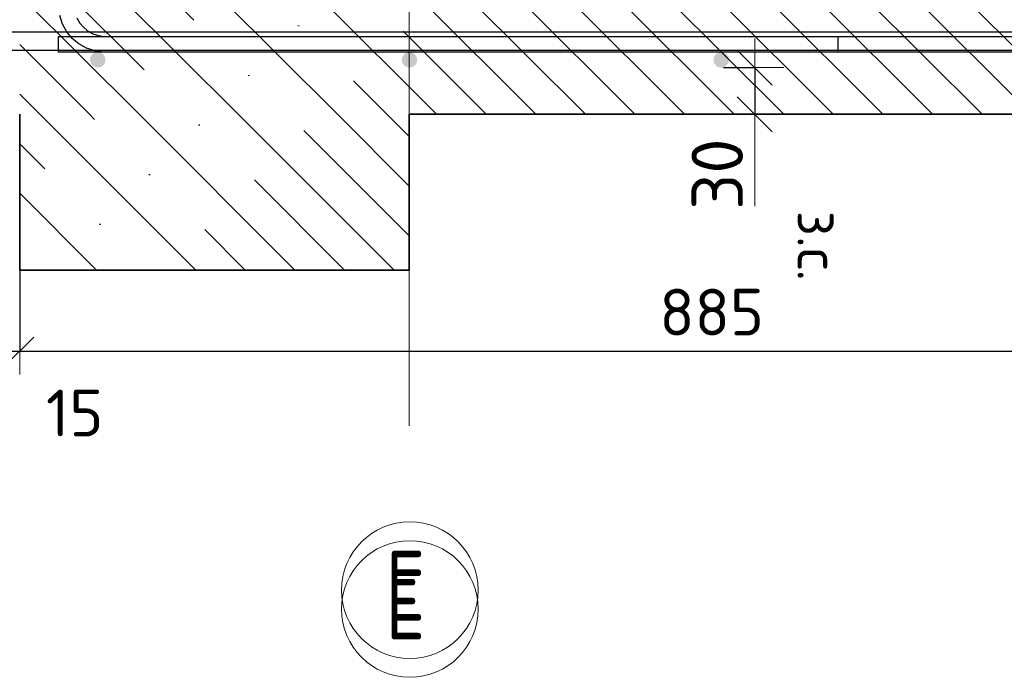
# Model space of a CAD drawing. Header units: metres. Extents: x -38 to 93, y -15 to 21.
# Tile 107 of 152: x 88.563 to 89.195, y -5.792 to -5.37. Entities that reach past the tile are written whole.
import ezdxf

# ---------------------------------------------------------------- set-up
doc = ezdxf.new("R2010")
doc.units = ezdxf.units.M
doc.header["$PDMODE"] = 65
doc.linetypes.add('______11', pattern=[0.5, 0.4, -0.05, 0, -0.05])
doc.linetypes.add('______5', pattern=[1.1, 0.8, -0.1, 0.1, -0.1])
for name, color, linetype, lineweight in [('XR$4$Арм. стержнями нижней зоны', 180, 'Continuous', 35), ('XR$4$Арм.стержн. Арматура края', 96, 'Continuous', 35), ('XR$4$Арм.стержн.горизонт. 2', 202, 'Continuous', 35), ('XR$4$Осевая линия (1)', 7, '______5', 13), ('XR$4$Размерная линия (1)', 7, 'Continuous', 13), ('XR$4$Размерная линия_ общее', 7, 'Continuous', 13), ('XR$6$Арм. стержнями нижней зоны', 180, 'Continuous', 35), ('XR$6$Арм.стержн. Арматура края', 96, 'Continuous', 35), ('XR$6$Арм.стержн.горизонт. 2', 202, 'Continuous', 35), ('XR$6$Осевая линия (1)', 7, '______5', 13), ('XR$6$Размерная линия (1)', 7, 'Continuous', 13), ('XR$6$Размерная линия_ общее', 7, 'Continuous', 13)]:
    doc.layers.add(name, color=color, linetype=linetype, lineweight=lineweight)
doc.styles.add('ISOCPEUR', font='txt')
doc.dimstyles.new('DIMSTYLE_16', dxfattribs={"dimtxt": 0.03, "dimasz": 0.03, "dimexe": 0, "dimexo": 0, "dimgap": 0.015, "dimtad": 2, "dimdec": 0, "dimlfac": 1000, "dimrnd": 5, "dimzin": 12, "dimdsep": 46, "dimtxsty": 'ISOCPEUR', "dimblk1": 'ALL_ML_STRICH', "dimblk2": 'ALL_ML_STRICH', "dimsah": 1, "dimcen": 0, "dimclrd": 7, "dimclre": 256, "dimclrt": 7, "dimadec": 0, "dimazin": 0, "dimtfac": 1, "dimtdec": 0, "dimtix": 1, "dimtmove": 2, "dimatfit": 3, "dimfxl": 0, "dimtzin": 0, "dimlwd": 0, "dimlwe": -3, "dimarcsym": 0})
doc.dimstyles.new('DIMSTYLE_18', dxfattribs={"dimtxt": 0.033, "dimasz": 0.0375, "dimexe": 0, "dimexo": 0, "dimgap": 0.0165, "dimtad": 2, "dimdec": 0, "dimlfac": 1000, "dimrnd": 1, "dimzin": 12, "dimdsep": 46, "dimtxsty": 'ISOCPEUR', "dimblk1": 'ALL_ML_STRICH', "dimblk2": 'ALL_ML_STRICH', "dimsah": 1, "dimcen": 0, "dimclrd": 7, "dimclre": 256, "dimclrt": 7, "dimadec": 0, "dimazin": 0, "dimtfac": 1, "dimtdec": 0, "dimtix": 1, "dimtmove": 2, "dimatfit": 3, "dimfxl": 0, "dimtvp": 1.2, "dimtzin": 0, "dimlwd": 0, "dimlwe": -3, "dimarcsym": 0})
doc.dimstyles.new('DIMSTYLE_20', dxfattribs={"dimtxt": 0.03, "dimasz": 0.03, "dimexe": 0, "dimexo": 0, "dimgap": 0.015, "dimtad": 0, "dimdec": 0, "dimlfac": 1000, "dimrnd": 5, "dimzin": 12, "dimdsep": 46, "dimtxsty": 'ISOCPEUR', "dimblk1": 'ALL_ML_STRICH', "dimblk2": 'ALL_ML_STRICH', "dimsah": 1, "dimcen": 0, "dimclrd": 7, "dimclre": 256, "dimclrt": 7, "dimadec": 0, "dimazin": 0, "dimtfac": 1, "dimtdec": 0, "dimtix": 1, "dimtmove": 2, "dimatfit": 3, "dimfxl": 0, "dimtvp": 1.2, "dimtzin": 0, "dimlwd": 0, "dimlwe": -3, "dimarcsym": 0})
pattern_1 = [(135, (0, 0), (-0.031819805, -0.031819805), [0.4, -0.05, 0, -0.05]), (135, (-0.01591, -0.01591), (-0.031819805, -0.031819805), [0.8, -0.1, 0.1, -0.1])]

# ---------------------------------------------------------------- blocks, each defined once
blk = doc.blocks.new('ALL_ML_STRICH')
at = {"color": 0, "linetype": 'ByBlock', "lineweight": -2}
for p, q in [((0, -0.5), (0, 0.5)), ((-0.3, -0.3), (0.3, 0.3)), ((-1, 0), (0.5, 0))]:
    blk.add_line(p, q, dxfattribs=at)
blk = doc.blocks.new('*D89')
at = {"layer": 'DEFPOINTS', "color": 7, "linetype": 'Continuous', "lineweight": 13, "transparency": 33554687}
for p in [(88.99471, -5.40081), (89.0347, -5.40081), (88.99471, -5.43081)]:
    blk.add_point(p, dxfattribs=at)
at = {"layer": 'XR$4$Размерная линия_ общее', "color": 253, "linetype": 'Continuous', "lineweight": -2, "true_color": 0xa0a0a0, "transparency": 33554687}
for p, q in [((89.01471, -5.40081), (89.0347, -5.40081)), ((89.01471, -5.43081), (89.0347, -5.43081))]:
    blk.add_line(p, q, dxfattribs=at)
at = {"layer": 'XR$4$Размерная линия_ общее', "color": 7, "linetype": 'Continuous', "lineweight": -2, "transparency": 33554687}
blk.add_line((89.0347, -5.40081), (89.0347, -5.43081), dxfattribs=at)
at = {"layer": 'XR$4$Размерная линия_ общее', "color": 7, "linetype": 'Continuous', "lineweight": 13, "transparency": 33554687, "xscale": 0.0375, "yscale": 0.0375, "zscale": 0.0375}
for p, rotation in [((89.0347, -5.40081), 90), ((89.0347, -5.43081), 270)]:
    blk.add_blockref('ALL_ML_STRICH', p, dxfattribs=dict(at, rotation=rotation))
at = {"layer": 'XR$4$Размерная линия_ общее', "color": 7, "linetype": 'Continuous', "lineweight": 13, "transparency": 33554687, "insert": (89.0107, -5.46923), "char_height": 0.033, "width": 0.066, "attachment_point": 5, "rotation": 90, "style": 'ISOCPEUR'}
blk.add_mtext('\\A1;{30}', dxfattribs=at)
at = {"layer": 'XR$4$Размерная линия_ общее', "color": 7, "linetype": 'Continuous', "lineweight": 13, "transparency": 33554687, "insert": (89.08924, -5.49272), "char_height": 0.027, "width": 0.00135, "attachment_point": 1, "rotation": 270, "line_spacing_factor": 0.60241, "style": 'ISOCPEUR'}
blk.add_mtext('з.с.', dxfattribs=at)
blk = doc.blocks.new('*D102')
at = {"layer": 'DEFPOINTS', "color": 7, "linetype": 'Continuous', "lineweight": 13, "transparency": 33554687}
for p in [(88.54808, -5.38381), (88.56308, -5.43081), (88.54808, -5.58282)]:
    blk.add_point(p, dxfattribs=at)
at = {"layer": 'XR$4$Размерная линия (1)', "color": 9, "linetype": 'Continuous', "lineweight": -2, "true_color": 0xc7c7c7, "transparency": 33554687}
for p, q in [((88.54808, -5.40381), (88.54808, -5.58282)), ((88.56308, -5.45081), (88.56308, -5.58282))]:
    blk.add_line(p, q, dxfattribs=at)
at = {"layer": 'XR$4$Размерная линия (1)', "color": 7, "linetype": 'Continuous', "lineweight": -2, "transparency": 33554687}
blk.add_line((88.54808, -5.58282), (88.56308, -5.58282), dxfattribs=at)
at = {"layer": 'XR$4$Размерная линия (1)', "color": 7, "linetype": 'Continuous', "lineweight": 13, "transparency": 33554687, "xscale": 0.03, "yscale": 0.03, "zscale": 0.03, "rotation": 180}
blk.add_blockref('ALL_ML_STRICH', (88.54808, -5.58282), dxfattribs=at)
at = {"layer": 'XR$4$Размерная линия (1)', "color": 7, "linetype": 'Continuous', "lineweight": 13, "transparency": 33554687, "xscale": 0.03, "yscale": 0.03, "zscale": 0.03}
blk.add_blockref('ALL_ML_STRICH', (88.56308, -5.58282), dxfattribs=at)
at = {"layer": 'XR$4$Размерная линия (1)', "color": 7, "linetype": 'Continuous', "lineweight": 13, "transparency": 33554687, "insert": (88.59839, -5.62262), "char_height": 0.03, "width": 0.06, "attachment_point": 5, "style": 'ISOCPEUR'}
blk.add_mtext('\\A1;{15}', dxfattribs=at)
blk = doc.blocks.new('*D103')
at = {"layer": 'DEFPOINTS', "color": 7, "linetype": 'Continuous', "lineweight": 13, "transparency": 33554687}
for p in [(89.44808, -5.37781), (88.56308, -5.43081), (88.56308, -5.58282)]:
    blk.add_point(p, dxfattribs=at)
at = {"layer": 'XR$4$Размерная линия (1)', "color": 9, "linetype": 'Continuous', "lineweight": -2, "true_color": 0xc7c7c7, "transparency": 33554687}
for p, q in [((89.44808, -5.39781), (89.44808, -5.58282)), ((88.56308, -5.45081), (88.56308, -5.58282))]:
    blk.add_line(p, q, dxfattribs=at)
at = {"layer": 'XR$4$Размерная линия (1)', "color": 7, "linetype": 'Continuous', "lineweight": -2, "transparency": 33554687}
blk.add_line((88.56308, -5.58282), (89.44808, -5.58282), dxfattribs=at)
at = {"layer": 'XR$4$Размерная линия (1)', "color": 7, "linetype": 'Continuous', "lineweight": 13, "transparency": 33554687, "xscale": 0.03, "yscale": 0.03, "zscale": 0.03, "rotation": 180}
blk.add_blockref('ALL_ML_STRICH', (88.56308, -5.58282), dxfattribs=at)
at = {"layer": 'XR$4$Размерная линия (1)', "color": 7, "linetype": 'Continuous', "lineweight": 13, "transparency": 33554687, "xscale": 0.03, "yscale": 0.03, "zscale": 0.03}
blk.add_blockref('ALL_ML_STRICH', (89.44808, -5.58282), dxfattribs=at)
at = {"layer": 'XR$4$Размерная линия (1)', "color": 7, "linetype": 'Continuous', "lineweight": 13, "transparency": 33554687, "insert": (89.00708, -5.55782), "char_height": 0.03, "width": 0.09, "attachment_point": 5, "style": 'ISOCPEUR'}
blk.add_mtext('\\A1;{885}', dxfattribs=at)
blk = doc.blocks.new('*D677')
at = {"layer": 'DEFPOINTS', "color": 7, "linetype": 'Continuous', "lineweight": 13, "transparency": 33554687}
for p in [(88.99471, -5.40081), (89.0347, -5.40081), (88.99471, -5.43081)]:
    blk.add_point(p, dxfattribs=at)
at = {"layer": 'XR$6$Размерная линия_ общее', "color": 253, "linetype": 'Continuous', "lineweight": -2, "true_color": 0xa0a0a0, "transparency": 33554687}
for p, q in [((89.01471, -5.40081), (89.0347, -5.40081)), ((89.01471, -5.43081), (89.0347, -5.43081))]:
    blk.add_line(p, q, dxfattribs=at)
at = {"layer": 'XR$6$Размерная линия_ общее', "color": 7, "linetype": 'Continuous', "lineweight": -2, "transparency": 33554687}
blk.add_line((89.0347, -5.40081), (89.0347, -5.43081), dxfattribs=at)
at = {"layer": 'XR$6$Размерная линия_ общее', "color": 7, "linetype": 'Continuous', "lineweight": 13, "transparency": 33554687, "xscale": 0.0375, "yscale": 0.0375, "zscale": 0.0375}
for p, rotation in [((89.0347, -5.40081), 90), ((89.0347, -5.43081), 270)]:
    blk.add_blockref('ALL_ML_STRICH', p, dxfattribs=dict(at, rotation=rotation))
at = {"layer": 'XR$6$Размерная линия_ общее', "color": 7, "linetype": 'Continuous', "lineweight": 13, "transparency": 33554687, "insert": (89.0107, -5.46923), "char_height": 0.033, "width": 0.066, "attachment_point": 5, "rotation": 90, "style": 'ISOCPEUR'}
blk.add_mtext('\\A1;{30}', dxfattribs=at)
at = {"layer": 'XR$6$Размерная линия_ общее', "color": 7, "linetype": 'Continuous', "lineweight": 13, "transparency": 33554687, "insert": (89.08924, -5.49272), "char_height": 0.027, "width": 0.00135, "attachment_point": 1, "rotation": 270, "line_spacing_factor": 0.60241, "style": 'ISOCPEUR'}
blk.add_mtext('з.с.', dxfattribs=at)
blk = doc.blocks.new('*D691')
at = {"layer": 'DEFPOINTS', "color": 7, "linetype": 'Continuous', "lineweight": 13, "transparency": 33554687}
for p in [(88.54808, -5.38381), (88.56308, -5.43081), (88.54808, -5.58282)]:
    blk.add_point(p, dxfattribs=at)
at = {"layer": 'XR$6$Размерная линия (1)', "color": 9, "linetype": 'Continuous', "lineweight": -2, "true_color": 0xc7c7c7, "transparency": 33554687}
for p, q in [((88.54808, -5.40381), (88.54808, -5.58282)), ((88.56308, -5.45081), (88.56308, -5.58282))]:
    blk.add_line(p, q, dxfattribs=at)
at = {"layer": 'XR$6$Размерная линия (1)', "color": 7, "linetype": 'Continuous', "lineweight": -2, "transparency": 33554687}
blk.add_line((88.54808, -5.58282), (88.56308, -5.58282), dxfattribs=at)
at = {"layer": 'XR$6$Размерная линия (1)', "color": 7, "linetype": 'Continuous', "lineweight": 13, "transparency": 33554687, "xscale": 0.03, "yscale": 0.03, "zscale": 0.03, "rotation": 180}
blk.add_blockref('ALL_ML_STRICH', (88.54808, -5.58282), dxfattribs=at)
at = {"layer": 'XR$6$Размерная линия (1)', "color": 7, "linetype": 'Continuous', "lineweight": 13, "transparency": 33554687, "xscale": 0.03, "yscale": 0.03, "zscale": 0.03}
blk.add_blockref('ALL_ML_STRICH', (88.56308, -5.58282), dxfattribs=at)
at = {"layer": 'XR$6$Размерная линия (1)', "color": 7, "linetype": 'Continuous', "lineweight": 13, "transparency": 33554687, "insert": (88.59839, -5.62262), "char_height": 0.03, "width": 0.06, "attachment_point": 5, "style": 'ISOCPEUR'}
blk.add_mtext('\\A1;{15}', dxfattribs=at)
blk = doc.blocks.new('*D692')
at = {"layer": 'DEFPOINTS', "color": 7, "linetype": 'Continuous', "lineweight": 13, "transparency": 33554687}
for p in [(89.44808, -5.37781), (88.56308, -5.43081), (88.56308, -5.58282)]:
    blk.add_point(p, dxfattribs=at)
at = {"layer": 'XR$6$Размерная линия (1)', "color": 9, "linetype": 'Continuous', "lineweight": -2, "true_color": 0xc7c7c7, "transparency": 33554687}
for p, q in [((89.44808, -5.39781), (89.44808, -5.58282)), ((88.56308, -5.45081), (88.56308, -5.58282))]:
    blk.add_line(p, q, dxfattribs=at)
at = {"layer": 'XR$6$Размерная линия (1)', "color": 7, "linetype": 'Continuous', "lineweight": -2, "transparency": 33554687}
blk.add_line((88.56308, -5.58282), (89.44808, -5.58282), dxfattribs=at)
at = {"layer": 'XR$6$Размерная линия (1)', "color": 7, "linetype": 'Continuous', "lineweight": 13, "transparency": 33554687, "xscale": 0.03, "yscale": 0.03, "zscale": 0.03, "rotation": 180}
blk.add_blockref('ALL_ML_STRICH', (88.56308, -5.58282), dxfattribs=at)
at = {"layer": 'XR$6$Размерная линия (1)', "color": 7, "linetype": 'Continuous', "lineweight": 13, "transparency": 33554687, "xscale": 0.03, "yscale": 0.03, "zscale": 0.03}
blk.add_blockref('ALL_ML_STRICH', (89.44808, -5.58282), dxfattribs=at)
at = {"layer": 'XR$6$Размерная линия (1)', "color": 7, "linetype": 'Continuous', "lineweight": 13, "transparency": 33554687, "insert": (89.00708, -5.55782), "char_height": 0.03, "width": 0.09, "attachment_point": 5, "style": 'ISOCPEUR'}
blk.add_mtext('\\A1;{885}', dxfattribs=at)

msp = doc.modelspace()

# ---------------------------------------------------------------- hatches: boundary and pattern name
at = {"linetype": 'Continuous', "lineweight": 13, "transparency": 33554687}
h = msp.add_hatch(dxfattribs=at)
h.set_pattern_fill('__________540', scale=0.015, style=0, pattern_type=2)
h.set_pattern_definition(pattern_1)
h.paths.add_polyline_path([(88.56308, -5.23081), (88.56308, -5.43081), (89.68134, -5.43081), (89.68134, -5.23081)], flags=0)
h = msp.add_hatch(dxfattribs=at)
h.set_pattern_fill('__________540', scale=0.015, style=0, pattern_type=2)
h.set_pattern_definition(pattern_1)
h.paths.add_polyline_path([(88.56308, -5.23081), (88.56308, -5.43081), (89.68134, -5.43081), (89.68134, -5.23081)], flags=0)
at = {"linetype": 'Continuous', "lineweight": 25, "transparency": 33554687}
h = msp.add_hatch(dxfattribs=at)
h.set_pattern_fill('__________540', scale=0.015, style=0, pattern_type=2)
h.set_pattern_definition(pattern_1)
h.paths.add_polyline_path([(88.81308, -5.43081), (88.56308, -5.43081), (88.56308, -5.53081), (88.81308, -5.53081)], flags=0)
h = msp.add_hatch(dxfattribs=at)
h.set_pattern_fill('__________540', scale=0.015, style=0, pattern_type=2)
h.set_pattern_definition(pattern_1)
h.paths.add_polyline_path([(88.81308, -5.43081), (88.56308, -5.43081), (88.56308, -5.53081), (88.81308, -5.53081)], flags=0)
at = {"layer": 'XR$4$Арм. стержнями нижней зоны', "linetype": 'Continuous', "lineweight": 50, "transparency": 33554687}
for points in [[(88.6182, -5.39581), (88.61782, -5.3939), (88.61674, -5.39227), (88.61512, -5.39119), (88.6132, -5.39081), (88.61129, -5.39119), (88.60967, -5.39227), (88.60858, -5.3939), (88.6082, -5.39581), (88.60858, -5.39772), (88.60967, -5.39935), (88.61129, -5.40043), (88.6132, -5.40081), (88.61512, -5.40043), (88.61674, -5.39935), (88.61782, -5.39772)], [(88.8182, -5.39581), (88.81782, -5.3939), (88.81674, -5.39227), (88.81512, -5.39119), (88.8132, -5.39081), (88.81129, -5.39119), (88.80967, -5.39227), (88.80858, -5.3939), (88.8082, -5.39581), (88.80858, -5.39772), (88.80967, -5.39935), (88.81129, -5.40043), (88.8132, -5.40081), (88.81512, -5.40043), (88.81674, -5.39935), (88.81782, -5.39772)], [(89.0182, -5.39581), (89.01782, -5.3939), (89.01674, -5.39227), (89.01512, -5.39119), (89.0132, -5.39081), (89.01129, -5.39119), (89.00967, -5.39227), (89.00858, -5.3939), (89.0082, -5.39581), (89.00858, -5.39772), (89.00967, -5.39935), (89.01129, -5.40043), (89.0132, -5.40081), (89.01512, -5.40043), (89.01674, -5.39935), (89.01782, -5.39772)]]:
    msp.add_hatch(color=4, dxfattribs=at).paths.add_polyline_path(points)
at = {"layer": 'XR$6$Арм. стержнями нижней зоны', "linetype": 'Continuous', "lineweight": 50, "transparency": 33554687}
for points in [[(88.6182, -5.39581), (88.61782, -5.3939), (88.61674, -5.39227), (88.61512, -5.39119), (88.6132, -5.39081), (88.61129, -5.39119), (88.60967, -5.39227), (88.60858, -5.3939), (88.6082, -5.39581), (88.60858, -5.39772), (88.60967, -5.39935), (88.61129, -5.40043), (88.6132, -5.40081), (88.61512, -5.40043), (88.61674, -5.39935), (88.61782, -5.39772)], [(88.8182, -5.39581), (88.81782, -5.3939), (88.81674, -5.39227), (88.81512, -5.39119), (88.8132, -5.39081), (88.81129, -5.39119), (88.80967, -5.39227), (88.80858, -5.3939), (88.8082, -5.39581), (88.80858, -5.39772), (88.80967, -5.39935), (88.81129, -5.40043), (88.8132, -5.40081), (88.81512, -5.40043), (88.81674, -5.39935), (88.81782, -5.39772)], [(89.0182, -5.39581), (89.01782, -5.3939), (89.01674, -5.39227), (89.01512, -5.39119), (89.0132, -5.39081), (89.01129, -5.39119), (89.00967, -5.39227), (89.00858, -5.3939), (89.0082, -5.39581), (89.00858, -5.39772), (89.00967, -5.39935), (89.01129, -5.40043), (89.0132, -5.40081), (89.01512, -5.40043), (89.01674, -5.39935), (89.01782, -5.39772)]]:
    msp.add_hatch(color=4, dxfattribs=at).paths.add_polyline_path(points)

# ---------------------------------------------------------------- linework, layer by layer
at = {"color": 7, "linetype": 'Continuous', "lineweight": 35, "transparency": 33554687}
for p, q in [((88.56308, -5.43081), (88.56308, -5.53081)), ((88.56308, -5.43081), (88.56308, -5.53081)), ((88.81308, -5.43081), (89.68134, -5.43081)), ((88.81308, -5.53081), (88.81308, -5.43081)), ((88.81308, -5.43081), (89.68134, -5.43081)), ((88.81308, -5.53081), (88.81308, -5.43081)), ((88.56308, -5.53081), (88.81308, -5.53081)), ((88.56308, -5.53081), (88.81308, -5.53081))]:
    msp.add_line(p, q, dxfattribs=at)
at = {"color": 7, "linetype": 'Continuous', "lineweight": 13, "transparency": 33554687}
msp.add_line((89.0347, -5.43081), (89.0347, -5.48981), dxfattribs=at)
msp.add_line((89.0347, -5.43081), (89.0347, -5.48981), dxfattribs=at)
at = {"layer": 'XR$4$Арм. стержнями нижней зоны', "color": 4, "linetype": 'Continuous', "lineweight": 25, "transparency": 33554687}
msp.add_lwpolyline([(88.58808, -5.38081), (89.68634, -5.38081), (89.68634, -5.39081), (88.58808, -5.39081), (88.58808, -5.38081)], dxfattribs=at)
msp.add_lwpolyline([(88.58808, -5.38081), (89.68634, -5.38081), (89.68634, -5.39081), (88.58808, -5.39081), (88.58808, -5.38081)], dxfattribs=at)
at = {"layer": 'XR$4$Арм.стержн. Арматура края', "color": 4, "linetype": 'Continuous', "lineweight": 25, "transparency": 33554687}
for points in [[(89.08808, -5.39081), (88.61665, -5.39081), (88.61143, -5.39008), (88.60599, -5.38829), (88.60098, -5.38549), (88.59685, -5.38204), (88.59341, -5.37791), (88.5906, -5.3729), (88.58881, -5.36746)], [(89.08808, -5.39081), (88.61665, -5.39081), (88.61143, -5.39008), (88.60599, -5.38829), (88.60098, -5.38549), (88.59685, -5.38204), (88.59341, -5.37791), (88.5906, -5.3729), (88.58881, -5.36746)], [(88.5998, -5.36885), (88.60168, -5.37221), (88.60395, -5.37494), (88.60668, -5.37721), (88.61004, -5.37909), (88.6137, -5.3803), (88.61734, -5.38081), (89.08808, -5.38081), (89.08808, -5.39081)], [(88.5998, -5.36885), (88.60168, -5.37221), (88.60395, -5.37494), (88.60668, -5.37721), (88.61004, -5.37909), (88.6137, -5.3803), (88.61734, -5.38081), (89.08808, -5.38081), (89.08808, -5.39081)]]:
    msp.add_lwpolyline(points, dxfattribs=at)
at = {"layer": 'XR$4$Арм.стержн.горизонт. 2', "color": 34, "linetype": 'Continuous', "lineweight": 25, "transparency": 33554687}
msp.add_lwpolyline([(87.49808, -5.37781), (89.44808, -5.37781), (89.44808, -5.38981), (87.49808, -5.38981), (87.49808, -5.37781)], dxfattribs=at)
msp.add_lwpolyline([(87.49808, -5.37781), (89.44808, -5.37781), (89.44808, -5.38981), (87.49808, -5.38981), (87.49808, -5.37781)], dxfattribs=at)
at = {"layer": 'XR$4$Осевая линия (1)', "color": 253, "linetype": '______11', "lineweight": 13, "true_color": 0xa0a0a0, "transparency": 33554687}
msp.add_line((88.81308, -5.19315), (88.81308, -5.69021), dxfattribs=at)
at = {"layer": 'XR$4$Осевая линия (1)', "color": 7, "linetype": 'Continuous', "lineweight": 13, "transparency": 33554687}
msp.add_circle((88.81345, -5.73636), 0.04386, dxfattribs=at)
at = {"layer": 'XR$6$Арм. стержнями нижней зоны', "color": 4, "linetype": 'Continuous', "lineweight": 25, "transparency": 33554687}
msp.add_lwpolyline([(88.58808, -5.38081), (89.68634, -5.38081), (89.68634, -5.39081), (88.58808, -5.39081), (88.58808, -5.38081)], dxfattribs=at)
msp.add_lwpolyline([(88.58808, -5.38081), (89.68634, -5.38081), (89.68634, -5.39081), (88.58808, -5.39081), (88.58808, -5.38081)], dxfattribs=at)
at = {"layer": 'XR$6$Арм.стержн. Арматура края', "color": 4, "linetype": 'Continuous', "lineweight": 25, "transparency": 33554687}
for points in [[(89.08808, -5.39081), (88.61665, -5.39081), (88.61143, -5.39008), (88.60599, -5.38829), (88.60098, -5.38549), (88.59685, -5.38204), (88.59341, -5.37791), (88.5906, -5.3729), (88.58881, -5.36746)], [(89.08808, -5.39081), (88.61665, -5.39081), (88.61143, -5.39008), (88.60599, -5.38829), (88.60098, -5.38549), (88.59685, -5.38204), (88.59341, -5.37791), (88.5906, -5.3729), (88.58881, -5.36746)], [(88.5998, -5.36885), (88.60168, -5.37221), (88.60395, -5.37494), (88.60668, -5.37721), (88.61004, -5.37909), (88.6137, -5.3803), (88.61734, -5.38081), (89.08808, -5.38081), (89.08808, -5.39081)], [(88.5998, -5.36885), (88.60168, -5.37221), (88.60395, -5.37494), (88.60668, -5.37721), (88.61004, -5.37909), (88.6137, -5.3803), (88.61734, -5.38081), (89.08808, -5.38081), (89.08808, -5.39081)]]:
    msp.add_lwpolyline(points, dxfattribs=at)
at = {"layer": 'XR$6$Арм.стержн.горизонт. 2', "color": 34, "linetype": 'Continuous', "lineweight": 25, "transparency": 33554687}
msp.add_lwpolyline([(87.49808, -5.37781), (89.44808, -5.37781), (89.44808, -5.38981), (87.49808, -5.38981), (87.49808, -5.37781)], dxfattribs=at)
msp.add_lwpolyline([(87.49808, -5.37781), (89.44808, -5.37781), (89.44808, -5.38981), (87.49808, -5.38981), (87.49808, -5.37781)], dxfattribs=at)
at = {"layer": 'XR$6$Осевая линия (1)', "color": 253, "linetype": '______11', "lineweight": 13, "true_color": 0xa0a0a0, "transparency": 33554687}
msp.add_line((88.81308, -5.23081), (88.81308, -5.65396), dxfattribs=at)
at = {"layer": 'XR$6$Осевая линия (1)', "color": 7, "linetype": 'Continuous', "lineweight": 13, "transparency": 33554687}
msp.add_circle((88.81345, -5.74847), 0.04386, dxfattribs=at)

# ---------------------------------------------------------------- texts
at = {"layer": 'XR$4$Осевая линия (1)', "color": 7, "linetype": 'Continuous', "lineweight": 13, "transparency": 33554687, "insert": (88.7977, -5.75593), "char_height": 0.045, "width": 0.048961, "attachment_point": 7, "style": 'ISOCPEUR'}
msp.add_mtext('\\W0.78;Е', dxfattribs=at)
at = {"layer": 'XR$6$Осевая линия (1)', "color": 7, "linetype": 'Continuous', "lineweight": 13, "transparency": 33554687, "insert": (88.7977, -5.76804), "char_height": 0.045, "width": 0.048961, "attachment_point": 7, "style": 'ISOCPEUR'}
msp.add_mtext('\\W0.78;Е', dxfattribs=at)

# ---------------------------------------------------------------- dimensions: what is measured, and where the dimension line sits
at = {"layer": 'XR$4$Размерная линия (1)', "color": 7, "linetype": 'Continuous', "lineweight": 13, "transparency": 33554687}
for base, p1, p2, dimstyle, picture, middle in [((89.44808, -5.58282), (88.56308, -5.45081), (89.44808, -5.39781), 'DIMSTYLE_16', '*D103', (89.00708, -5.55782)), ((88.56308, -5.58282), (88.54808, -5.40381), (88.56308, -5.45081), 'DIMSTYLE_20', '*D102', (88.59839, -5.62262))]:
    dim = msp.add_linear_dim(base=base, p1=p1, p2=p2, dimstyle=dimstyle, override={"dimpost": '<>', "dimclrd": 7, "dimclre": 9, "dimclrt": 7, "dimlwd": 0, "dimlwe": 65533}, dxfattribs=at)
    dim.commit()
    dim.dimension.update_dxf_attribs({"geometry": picture, "text_midpoint": middle, "dimtype": 160})
at = {"layer": 'XR$4$Размерная линия_ общее', "color": 7, "linetype": 'Continuous', "lineweight": 13, "transparency": 33554687}
dim = msp.add_linear_dim(base=(89.0347, -5.43081), p1=(89.01471, -5.40081), p2=(89.01471, -5.43081), angle=270, text='<>\\Xз.с.', dimstyle='DIMSTYLE_18', override={"dimpost": '<>', "dimclrd": 7, "dimclre": 253, "dimclrt": 7, "dimlwd": 0, "dimlwe": 65533}, dxfattribs=at)
dim.commit()
dim.dimension.update_dxf_attribs({"geometry": '*D89', "text_midpoint": (89.0107, -5.46923), "dimtype": 160})
at = {"layer": 'XR$6$Размерная линия (1)', "color": 7, "linetype": 'Continuous', "lineweight": 13, "transparency": 33554687}
for base, p1, p2, dimstyle, picture, middle in [((89.44808, -5.58282), (88.56308, -5.45081), (89.44808, -5.39781), 'DIMSTYLE_16', '*D692', (89.00708, -5.55782)), ((88.56308, -5.58282), (88.54808, -5.40381), (88.56308, -5.45081), 'DIMSTYLE_20', '*D691', (88.59839, -5.62262))]:
    dim = msp.add_linear_dim(base=base, p1=p1, p2=p2, dimstyle=dimstyle, override={"dimpost": '<>', "dimclrd": 7, "dimclre": 9, "dimclrt": 7, "dimlwd": 0, "dimlwe": 65533}, dxfattribs=at)
    dim.commit()
    dim.dimension.update_dxf_attribs({"geometry": picture, "text_midpoint": middle, "dimtype": 160})
at = {"layer": 'XR$6$Размерная линия_ общее', "color": 7, "linetype": 'Continuous', "lineweight": 13, "transparency": 33554687}
dim = msp.add_linear_dim(base=(89.0347, -5.43081), p1=(89.01471, -5.40081), p2=(89.01471, -5.43081), angle=270, text='<>\\Xз.с.', dimstyle='DIMSTYLE_18', override={"dimpost": '<>', "dimclrd": 7, "dimclre": 253, "dimclrt": 7, "dimlwd": 0, "dimlwe": 65533}, dxfattribs=at)
dim.commit()
dim.dimension.update_dxf_attribs({"geometry": '*D677', "text_midpoint": (89.0107, -5.46923), "dimtype": 160})

doc.saveas('drawing.dxf')
